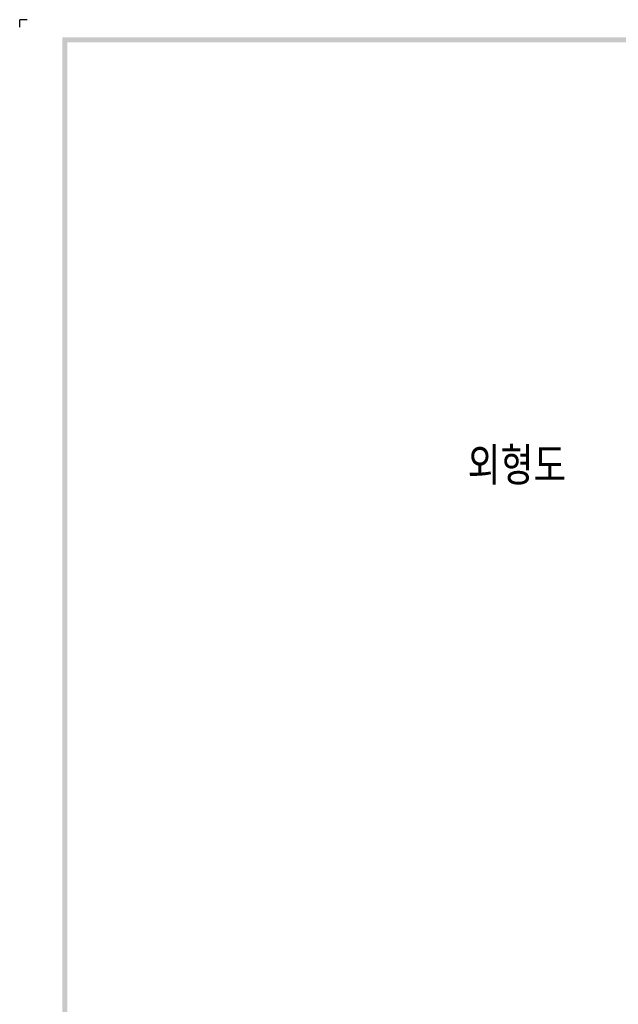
# Model space of a CAD drawing. Extents: x 2148 to 4019, y -907 to 1567.
# Tile 2 of 18: x 2363 to 2602, y 1174 to 1567. Entities that reach past the tile are written whole.
import ezdxf

# ---------------------------------------------------------------- set-up
doc = ezdxf.new("R2010")
doc.units = 0
doc.header["$LTSCALE"] = 3
doc.header["$MEASUREMENT"] = 0
doc.layers.add('di', color=3, linetype='CONTINUOUS')
doc.layers.add('dwg', color=7, linetype='CONTINUOUS')
doc.styles.get("Standard").update_dxf_attribs({"font": 'romans.shx', "height": 3, "bigfont": 'ghs.shx'})

msp = doc.modelspace()

# ---------------------------------------------------------------- linework, layer by layer
at = {"layer": 'di'}
for p in [(2366.253, 1567.255), (2363.253, 1564.255)]:
    msp.add_line(p, (2363.253, 1567.255), dxfattribs=at)
at = {"layer": 'dwg'}
for points in [[(2380.253, 1560.255), (2382.253, 1558.255), (4012.253, 1560.255), (4010.253, 1558.255)], [(2380.253, 412.255), (2382.253, 413.255), (2380.253, 1560.255), (2382.253, 1558.255)]]:
    msp.add_trace(points, dxfattribs=at)

# ---------------------------------------------------------------- texts
at = {"layer": 'di', "insert": (2541.828, 1396.683), "char_height": 15, "width": 74.93994, "attachment_point": 1}
msp.add_mtext('{\\Fromans,hgs|c129;외형도}', dxfattribs=at)

doc.saveas('drawing.dxf')
